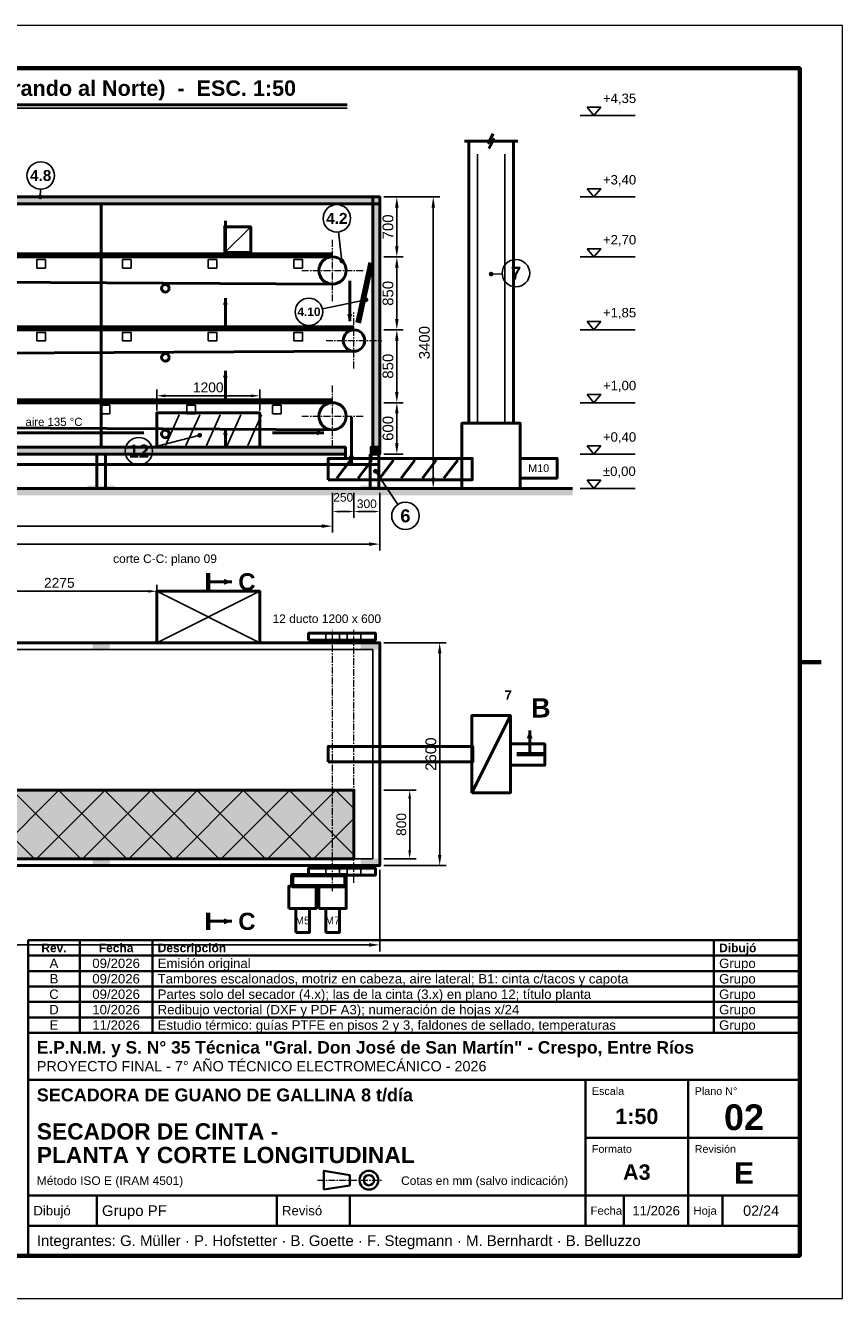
# Model space of a CAD drawing. Header units: millimetres. Extents: x 0 to 420, y 0 to 297.
# Tile 2 of 2: x 229 to 420, y 0 to 297. Entities that reach past the tile are written whole.
import ezdxf
from ezdxf.enums import TextEntityAlignment as Align

# ---------------------------------------------------------------- set-up
doc = ezdxf.new("R2010")
doc.units = ezdxf.units.MM
doc.header["$LTSCALE"] = 0.5
doc.linetypes.add('CENTER', pattern=[5.08, 3.175, -0.635, 0.635, -0.635])
for name, color, linetype, lineweight in [('CONTORNO', 7, 'CONTINUOUS', 50), ('COTAS', 7, 'CONTINUOUS', 25), ('EJES', 1, 'CENTER', 18), ('FINO', 7, 'CONTINUOUS', 25), ('HOJA', 8, 'CONTINUOUS', 13), ('RAYADO', 8, 'CONTINUOUS', 18), ('RECUADRO', 7, 'CONTINUOUS', 70), ('RELLENO', 9, 'CONTINUOUS', 13), ('ROTULO', 7, 'CONTINUOUS', 35), ('TEXTO', 7, 'CONTINUOUS', 25)]:
    doc.layers.add(name, color=color, linetype=linetype, lineweight=lineweight)
doc.styles.add('NEGRITA', font='arialbd.ttf')
doc.styles.get("Standard").update_dxf_attribs({"font": 'arial.ttf'})
doc.dimstyles.new('IRAM', dxfattribs={"dimtxt": 2.5, "dimasz": 2.5, "dimexe": 1.5, "dimexo": 1, "dimgap": 0.8, "dimtad": 1, "dimdec": 1, "dimtxsty": 'Standard', "dimcen": 2.5, "dimazin": 3, "dimtfac": 1, "dimtmove": 0, "dimatfit": 3})

msp = doc.modelspace()

# ---------------------------------------------------------------- hatches: boundary and pattern name
at = {"layer": 'CONTORNO', "true_color": 0x2e8b57}
msp.add_hatch(color=7, dxfattribs=at).paths.add_polyline_path([(276, 251.4), (275.43, 249.9), (276.57, 249.9)])
at = {"layer": 'CONTORNO', "true_color": 0xd62828}
for points in [[(276, 233.4), (275.43, 231.9), (276.57, 231.9)], [(276, 216.4), (275.43, 214.9), (276.57, 214.9)], [(276, 203), (275.43, 201.5), (276.57, 201.5)], [(299, 202), (297.4, 202.608), (297.4, 201.392)]]:
    msp.add_hatch(color=7, dxfattribs=at).paths.add_polyline_path(points)
at = {"layer": 'CONTORNO', "true_color": 0x8b5a2b}
for points in [[(305, 228), (305.608, 229.6), (304.392, 229.6)], [(305.4, 195), (306.008, 196.6), (304.792, 196.6)]]:
    msp.add_hatch(color=7, dxfattribs=at).paths.add_polyline_path(points)
at = {"layer": 'CONTORNO'}
for points in [[(277.5, 167.2), (275.7, 167.884), (275.7, 166.516)], [(347, 132.5), (346.316, 130.7), (347.684, 130.7)], [(277.5, 88), (275.7, 88.684), (275.7, 87.316)]]:
    msp.add_hatch(color=7, dxfattribs=at).paths.add_polyline_path(points)
at = {"layer": 'COTAS'}
h = msp.add_hatch(color=7, dxfattribs=at)
edge = h.paths.add_edge_path()
edge.add_arc((232.8, 257), 0.55, 0, 360)
h = msp.add_hatch(color=7, dxfattribs=at)
edge = h.paths.add_edge_path()
edge.add_arc((303.2, 242.04), 0.55, 0, 360)
h = msp.add_hatch(color=7, dxfattribs=at)
edge = h.paths.add_edge_path()
edge.add_arc((338, 239), 0.55, 0, 360)
h = msp.add_hatch(color=7, dxfattribs=at)
edge = h.paths.add_edge_path()
edge.add_arc((308.8, 233), 0.55, 0, 360)
h = msp.add_hatch(color=7, dxfattribs=at)
edge = h.paths.add_edge_path()
edge.add_arc((270, 201.4), 0.55, 0, 360)
h = msp.add_hatch(color=7, dxfattribs=at)
edge = h.paths.add_edge_path()
edge.add_arc((311, 193), 0.55, 0, 360)
at = {"layer": 'FINO'}
h = msp.add_hatch(dxfattribs=at)
h.set_pattern_fill('ANSI37', scale=2.4)
h.paths.add_polyline_path([(58, 102.6), (306, 102.6), (306, 118.6), (58, 118.6)])
h.paths.add_polyline_path([(160, 108.6), (204, 108.6), (204, 112.6), (160, 112.6)], flags=16)
at = {"layer": 'RAYADO'}
h = msp.add_hatch(dxfattribs=at)
h.set_pattern_fill('EARTH', scale=0.35)
h.paths.add_polyline_path([(30, 187.4), (357, 187.4), (357, 189), (30, 189)])
at = {"layer": 'RELLENO', "true_color": 0x969696}
for points in [[(120, 255.4), (312, 255.4), (312, 257), (120, 257)], [(310.4, 197), (312, 197), (312, 257), (310.4, 257)], [(52, 197), (304, 197), (304, 198.6), (52, 198.6)], [(310, 197), (312, 197), (312, 198.6), (310, 198.6)]]:
    msp.add_hatch(color=7, dxfattribs=at).paths.add_polyline_path(points)
at = {"layer": 'RELLENO', "true_color": 0x3c3c3c}
for points in [[(243.8, 189), (250.2, 189), (250.2, 189.6), (243.8, 189.6)], [(307.6, 189), (314, 189), (314, 189.6), (307.6, 189.6)], [(245, 151.4), (249, 151.4), (249, 153), (245, 153)], [(307.6, 151.4), (311.6, 151.4), (311.6, 153), (307.6, 153)], [(245, 101), (249, 101), (249, 102.6), (245, 102.6)], [(307.6, 101), (311.6, 101), (311.6, 102.6), (307.6, 102.6)]]:
    msp.add_hatch(color=7, dxfattribs=at).paths.add_polyline_path(points)
at = {"layer": 'RELLENO', "true_color": 0xe8e8e8}
msp.add_hatch(color=7, dxfattribs=at).paths.add_polyline_path([(58, 102.6), (306, 102.6), (306, 118.6), (58, 118.6)])

# ---------------------------------------------------------------- linework, layer by layer
at = {"layer": 'CONTORNO'}
for p, q in [((150, 278.5), (304.44, 278.5)), ((331.8, 270), (344.2, 270)), ((247, 198.6), (247, 255.4)), ((63, 243), (301, 243)), ((63, 238), (301, 236.68)), ((63, 226), (306, 226)), ((63, 219.68), (306, 221)), ((58, 209), (301, 209)), ((58, 204), (301, 202.68)), ((246, 189), (246, 197)), ((248, 189), (248, 197)), ((304, 197), (304, 196)), ((309.8, 189), (309.8, 197)), ((310, 197), (310, 196)), ((311.8, 189), (311.8, 197)), ((52, 194.6), (312, 194.6)), ((302, 191.4), (305.2, 195.6)), ((307, 191.4), (310.2, 195.6)), ((312, 191.4), (315.2, 195.6)), ((317, 191.4), (320.2, 195.6)), ((322, 191.4), (325.2, 195.6)), ((327, 191.4), (330.2, 195.6)), ((30, 189), (357, 189)), ((272, 167.2), (277.5, 167.2)), ((333.5, 118), (342.5, 136)), ((347, 127), (347, 132.5)), ((272, 88), (277.5, 88))]:
    msp.add_line(p, q, dxfattribs=at)
at = {"layer": 'CONTORNO', "true_color": 0x2e8b57}
msp.add_line((276, 244.6), (276, 251.4), dxfattribs=at)
at = {"layer": 'CONTORNO', "true_color": 0x8b5a2b}
for p, q in [((63, 243.7), (301, 243.7)), ((305, 237.4), (305, 228)), ((63, 226.7), (306, 226.7)), ((58, 209.7), (301, 209.7)), ((305.4, 205.6), (305.4, 195))]:
    msp.add_line(p, q, dxfattribs=at)
at = {"layer": 'CONTORNO', "lineweight": 100}
msp.add_line((310, 241.6), (307, 227.6), dxfattribs=at)
at = {"layer": 'CONTORNO', "true_color": 0xd62828}
for p, q in [((276, 227), (276, 233.4)), ((276, 210), (276, 216.4)), ((257, 202), (192, 202)), ((276, 199), (276, 203)), ((287, 202), (299, 202))]:
    msp.add_line(p, q, dxfattribs=at)
at = {"layer": 'CONTORNO', "lineweight": 70}
for p, q in [((272, 165.2), (272, 169.2)), ((344, 127), (350.5, 127)), ((272, 90), (272, 86))]:
    msp.add_line(p, q, dxfattribs=at)
at = {"layer": 'CONTORNO'}
for points in [[(337.5, 268.3), (338.6, 270.4), (337.4, 269.6), (338.5, 271.7)], [(332.8, 204.2), (332.8, 270), (343.2, 270), (343.2, 204.2)]]:
    msp.add_lwpolyline(points, dxfattribs=at)
for points in [[(120, 255.4), (312, 255.4), (312, 257), (120, 257)], [(310.4, 197), (312, 197), (312, 257), (310.4, 257)], [(275.9, 244), (281.9, 244), (281.9, 250), (275.9, 250)], [(331.2, 189), (344.8, 189), (344.8, 204.2), (331.2, 204.2)], [(52, 197), (304, 197), (304, 198.6), (52, 198.6)], [(310, 197), (312, 197), (312, 198.6), (310, 198.6)], [(300, 191), (333.6, 191), (333.6, 196), (300, 196)], [(344.8, 191.4), (353.4, 191.4), (353.4, 196), (344.8, 196)], [(295.4, 153.6), (311, 153.6), (311, 155.2), (295.4, 155.2)], [(52, 101), (312, 101), (312, 153), (52, 153)], [(333.5, 118), (342.5, 118), (342.5, 136), (333.5, 136)], [(300, 125.2), (333.7, 125.2), (333.7, 128.8), (300, 128.8)], [(342.5, 124.4), (350.5, 124.4), (350.5, 129.4), (342.5, 129.4)], [(58, 102.6), (306, 102.6), (306, 118.6), (58, 118.6)], [(295.4, 98.8), (311, 98.8), (311, 100.4), (295.4, 100.4)], [(290.8, 91), (297.2, 91), (297.2, 96.2), (290.8, 96.2)], [(297.8, 91), (304.2, 91), (304.2, 96.2), (297.8, 96.2)], [(292.4, 85.4), (295.6, 85.4), (295.6, 91), (292.4, 91)], [(299.4, 85.4), (302.6, 85.4), (302.6, 91), (299.4, 91)]]:
    msp.add_lwpolyline(points, close=True, dxfattribs=at)
at = {"layer": 'CONTORNO', "true_color": 0xd62828}
for points in [[(260, 198.6), (284, 198.6), (284, 206.6), (260, 206.6)], [(260, 153), (284, 153), (284, 165), (260, 165)]]:
    msp.add_lwpolyline(points, close=True, dxfattribs=at)
at = {"layer": 'CONTORNO', "lineweight": 70}
msp.add_lwpolyline([(291.6, 96.2), (304, 96.2), (304, 98.8), (291.6, 98.8)], close=True, dxfattribs=at)
at = {"layer": 'CONTORNO'}
for centre, radius in [((301, 239.84), 3.16), ((262, 235.6963), 0.89), ((306, 223.5), 2.5), ((262, 219.561), 0.89), ((301, 205.84), 3.16), ((262, 201.6919), 0.89)]:
    msp.add_circle(centre, radius, dxfattribs=at)
at = {"layer": 'COTAS'}
for p, q in [((358.8, 276), (371.6, 276)), ((232.836, 258.8006), (232.8, 257)), ((358.8, 257), (371.6, 257)), ((302.3828, 248.823), (303.2, 242.04)), ((358.8, 243), (371.6, 243)), ((340.6019, 239.0897), (338, 239)), ((298.6314, 230.8592), (308.8, 233)), ((358.8, 226), (371.6, 226)), ((260, 207.2), (260, 211.8)), ((284, 207.2), (284, 211.8)), ((358.8, 209), (371.6, 209)), ((258.8966, 198.5069), (270, 201.4)), ((358.8, 197), (371.6, 197)), ((316.2132, 185.2547), (311, 193)), ((358.8, 189), (371.6, 189))]:
    msp.add_line(p, q, dxfattribs=at)
for points in [[(360.4, 277.92), (363.6, 277.92), (362, 276)], [(360.4, 258.92), (363.6, 258.92), (362, 257)], [(360.4, 244.92), (363.6, 244.92), (362, 243)], [(360.4, 227.92), (363.6, 227.92), (362, 226)], [(360.4, 210.92), (363.6, 210.92), (362, 209)], [(360.4, 198.92), (363.6, 198.92), (362, 197)], [(360.4, 190.92), (363.6, 190.92), (362, 189)]]:
    msp.add_lwpolyline(points, close=True, dxfattribs=at)
for centre in [(232.9, 262), (302, 252), (343.8, 239.2), (295.5, 230.2), (255.8, 197.7), (318, 182.6)]:
    msp.add_circle(centre, 3.2, dxfattribs=at)
at = {"layer": 'EJES'}
for p, q in [((301, 232.68), (301, 247)), ((293.84, 239.84), (308.16, 239.84)), ((306, 217), (306, 230)), ((299.5, 223.5), (312.5, 223.5)), ((301, 198.68), (301, 213)), ((293.84, 205.84), (308.16, 205.84)), ((301, 95), (301, 156)), ((306, 97), (306, 156)), ((297.5, 27.6), (312.5, 27.6))]:
    msp.add_line(p, q, dxfattribs=at)
at = {"layer": 'FINO'}
for p, q in [((150, 277.7), (304.44, 277.7)), ((334.8, 204.2), (334.8, 267)), ((341.2, 204.2), (341.2, 267)), ((275.9, 244), (281.9, 250))]:
    msp.add_line(p, q, dxfattribs=at)
at = {"layer": 'FINO', "true_color": 0xd62828}
for p, q in [((262, 199), (265.2, 206.2)), ((266.8, 199), (270, 206.2)), ((271.6, 199), (274.8, 206.2)), ((276.4, 199), (279.6, 206.2)), ((281.2, 199), (284.4, 206.2)), ((260, 153), (284, 165)), ((284, 153), (260, 165))]:
    msp.add_line(p, q, dxfattribs=at)
at = {"layer": 'FINO'}
for points in [[(232, 240.4), (234, 240.4), (234, 242.4), (232, 242.4)], [(252, 240.4), (254, 240.4), (254, 242.4), (252, 242.4)], [(272, 240.4), (274, 240.4), (274, 242.4), (272, 242.4)], [(292, 240.4), (294, 240.4), (294, 242.4), (292, 242.4)], [(232, 223.4), (234, 223.4), (234, 225.4), (232, 225.4)], [(252, 223.4), (254, 223.4), (254, 225.4), (252, 225.4)], [(272, 223.4), (274, 223.4), (274, 225.4), (272, 225.4)], [(292, 223.4), (294, 223.4), (294, 225.4), (292, 225.4)], [(247, 206.4), (249, 206.4), (249, 208.4), (247, 208.4)], [(267, 206.4), (269, 206.4), (269, 208.4), (267, 208.4)], [(287, 206.4), (289, 206.4), (289, 208.4), (287, 208.4)], [(299.4, 153.6), (302.6, 153.6), (302.6, 155.2), (299.4, 155.2)], [(304.4, 153.6), (307.6, 153.6), (307.6, 155.2), (304.4, 155.2)], [(53.6, 102.6), (310.4, 102.6), (310.4, 151.4), (53.6, 151.4)], [(299.4, 98.8), (302.6, 98.8), (302.6, 100.4), (299.4, 100.4)], [(304.4, 98.8), (307.6, 98.8), (307.6, 100.4), (304.4, 100.4)]]:
    msp.add_lwpolyline(points, close=True, dxfattribs=at)
at = {"layer": 'HOJA'}
msp.add_lwpolyline([(0, 0), (420, 0), (420, 297), (0, 297)], close=True, dxfattribs=at)
at = {"layer": 'RECUADRO'}
msp.add_line((415, 148.5), (410, 148.5), dxfattribs=at)
msp.add_lwpolyline([(20, 10), (410, 10), (410, 287), (20, 287)], close=True, dxfattribs=at)
at = {"layer": 'ROTULO'}
for p, q in [((242, 80), (242, 83.6)), ((259, 80), (259, 83.6)), ((390, 80), (390, 83.6)), ((242, 76.4), (242, 80)), ((259, 76.4), (259, 80)), ((390, 76.4), (390, 80)), ((242, 72.8), (242, 76.4)), ((259, 72.8), (259, 76.4)), ((390, 72.8), (390, 76.4)), ((242, 69.2), (242, 72.8)), ((259, 69.2), (259, 72.8)), ((390, 69.2), (390, 72.8)), ((242, 65.6), (242, 69.2)), ((259, 65.6), (259, 69.2)), ((390, 65.6), (390, 69.2)), ((242, 62), (242, 65.6)), ((259, 62), (259, 65.6)), ((390, 62), (390, 65.6)), ((230, 62), (410, 62)), ((230, 10), (230, 62)), ((230, 51), (410, 51)), ((360, 24), (360, 51)), ((384, 24), (384, 51)), ((360, 37.5), (410, 37.5)), ((230, 24), (410, 24)), ((246, 17), (246, 24)), ((288, 17), (288, 24)), ((305, 17), (305, 24)), ((360, 17), (360, 24)), ((369, 17), (369, 24)), ((384, 17), (384, 24)), ((392, 17), (392, 24)), ((230, 17), (410, 17))]:
    msp.add_line(p, q, dxfattribs=at)
for points in [[(230, 80), (410, 80), (410, 83.6), (230, 83.6)], [(230, 76.4), (410, 76.4), (410, 80), (230, 80)], [(230, 72.8), (410, 72.8), (410, 76.4), (230, 76.4)], [(230, 69.2), (410, 69.2), (410, 72.8), (230, 72.8)], [(230, 65.6), (410, 65.6), (410, 69.2), (230, 69.2)], [(230, 62), (410, 62), (410, 65.6), (230, 65.6)], [(299, 25.4), (305, 26.4), (305, 28.8), (299, 29.8)]]:
    msp.add_lwpolyline(points, close=True, dxfattribs=at)
for radius in [2.2, 1.2]:
    msp.add_circle((309.5, 27.6), radius, dxfattribs=at)

# ---------------------------------------------------------------- texts
at = {"layer": 'COTAS', "style": 'NEGRITA'}
for s, height, p in [('4.8', 2.56, (232.9, 262)), ('4.2', 2.56, (302, 252)), ('7', 3.04, (343.8, 239.2)), ('4.10', 1.984, (295.5, 230.2)), ('12', 3.04, (255.8, 197.7)), ('6', 3.04, (318, 182.6))]:
    msp.add_text(s, height=height, dxfattribs=at).set_placement(p, align=Align.MIDDLE_CENTER)
at = {"layer": 'ROTULO', "style": 'NEGRITA'}
for s, height, p in [('Descripción', 2, (260.2, 81.8)), ('Dibujó', 2, (391.2, 81.8)), ('E.P.N.M. y S. N° 35 Técnica "Gral. Don José de San Martín" - Crespo, Entre Ríos', 2.9, (232, 58.6)), ('SECADORA DE GUANO DE GALLINA 8 t/día', 3, (232, 47.5)), ('SECADOR DE CINTA -', 3.8, (232, 39)), ('PLANTA Y CORTE LONGITUDINAL', 3.8, (232, 33.49))]:
    msp.add_text(s, height=height, dxfattribs=at).set_placement(p, align=Align.MIDDLE_LEFT)
for s, height, p in [('Rev.', 2, (236, 81.8)), ('Fecha', 2, (250.5, 81.8)), ('02', 6, (397, 42.3)), ('1:50', 3.6, (372, 42.5)), ('A3', 3.6, (372, 29.5)), ('E', 5, (397, 29.3))]:
    msp.add_text(s, height=height, dxfattribs=at).set_placement(p, align=Align.MIDDLE_CENTER)
at = {"layer": 'ROTULO'}
for s, height, p in [('A', 2.2, (236, 78.2)), ('09/2026', 2.2, (250.5, 78.2)), ('B', 2.2, (236, 74.6)), ('09/2026', 2.2, (250.5, 74.6)), ('C', 2.2, (236, 71)), ('09/2026', 2.2, (250.5, 71)), ('D', 2.2, (236, 67.4)), ('10/2026', 2.2, (250.5, 67.4)), ('E', 2.2, (236, 63.8)), ('11/2026', 2.2, (250.5, 63.8)), ('11/2026', 2.2, (376.5, 20.5)), ('02/24', 2.4, (401, 20.5))]:
    msp.add_text(s, height=height, dxfattribs=at).set_placement(p, align=Align.MIDDLE_CENTER)
for s, height, p in [('Emisión original', 2.2, (260.2, 78.2)), ('Grupo', 2.2, (391.2, 78.2)), ('Tambores escalonados, motriz en cabeza, aire lateral; B1: cinta c/tacos y capota', 2.2, (260.2, 74.6)), ('Grupo', 2.2, (391.2, 74.6)), ('Partes solo del secador (4.x); las de la cinta (3.x) en plano 12; título planta', 2.2, (260.2, 71)), ('Grupo', 2.2, (391.2, 71)), ('Redibujo vectorial (DXF y PDF A3); numeración de hojas x/24', 2.2, (260.2, 67.4)), ('Grupo', 2.2, (391.2, 67.4)), ('Estudio térmico: guías PTFE en pisos 2 y 3, faldones de sellado, temperaturas', 2.2, (260.2, 63.8)), ('Grupo', 2.2, (391.2, 63.8)), ('PROYECTO FINAL - 7° AÑO TÉCNICO ELECTROMECÁNICO - 2026', 2.4, (232, 54.2)), ('Método ISO E (IRAM 4501)', 2, (232, 27.5)), ('Cotas en mm (salvo indicación)', 2, (317, 27.5)), ('Dibujó', 2.2, (231.2, 20.5)), ('Grupo PF', 2.5, (247.2, 20.5)), ('Revisó', 2.2, (289.2, 20.5)), ('Fecha', 1.9, (361.2, 20.5)), ('Hoja', 1.9, (385.2, 20.5)), ('Integrantes: G. Müller · P. Hofstetter · B. Goette · F. Stegmann · M. Bernhardt · B. Belluzzo', 2.5, (232, 13.5))]:
    msp.add_text(s, height=height, dxfattribs=at).set_placement(p, align=Align.MIDDLE_LEFT)
for s, p in [('Escala', (361.5, 49.3)), ('Plano N°', (385.5, 49.3)), ('Formato', (361.5, 35.8)), ('Revisión', (385.5, 35.8))]:
    msp.add_text(s, height=1.8, dxfattribs=at).set_placement(p, align=Align.TOP_LEFT)
at = {"layer": 'TEXTO', "style": 'NEGRITA'}
msp.add_text('CORTE LONGITUDINAL B-B (mirando al Norte)  -  ESC. 1:50', height=3.6, dxfattribs=at).set_placement((150, 279.5), align=Align.BOTTOM_LEFT)
at = {"layer": 'TEXTO'}
for s, p in [('+4,35', (364.08, 278.24)), ('+3,40', (364.08, 259.24)), ('+2,70', (364.08, 245.24)), ('+1,85', (364.08, 228.24)), ('+1,00', (364.08, 211.24)), ('+0,40', (364.08, 199.24)), ('±0,00', (364.08, 191.24))]:
    msp.add_text(s, height=2.2, dxfattribs=at).set_placement(p, align=Align.BOTTOM_LEFT)
msp.add_text('aire 135 °C', height=1.9, dxfattribs=at).set_placement((236, 203), align=Align.BOTTOM_CENTER)
for s, p in [('M10', (349.1, 193.7)), ('M5', (294, 88.2)), ('M7', (301, 88.2))]:
    msp.add_text(s, height=1.8, dxfattribs=at).set_placement(p, align=Align.MIDDLE_CENTER)
for s, p in [('corte C-C: plano 09', (249.8, 172.6)), ('12 ducto 1200 x 600', (287, 158.6))]:
    msp.add_text(s, height=2, dxfattribs=at).set_placement(p, align=Align.MIDDLE_LEFT)
at = {"layer": 'TEXTO', "style": 'NEGRITA'}
for p in [(279, 167.2), (279, 88)]:
    msp.add_text('C', height=4, dxfattribs=at).set_placement(p, align=Align.MIDDLE_LEFT)
msp.add_text('7', height=2.2, dxfattribs=at).set_placement((342, 140.8), align=Align.MIDDLE_CENTER)
msp.add_text('B', height=4.5, dxfattribs=at).set_placement((349.6, 134.2), align=Align.BOTTOM_CENTER)

# ---------------------------------------------------------------- dimensions: what is measured, and where the dimension line sits
at = {"layer": 'COTAS'}
for base, p1, p2 in [((316, 243), (312, 243), (312, 257)), ((324.5, 189), (312, 189), (312, 257)), ((316, 226), (312, 226), (312, 243)), ((316, 209), (312, 209), (312, 226)), ((316, 197), (312, 197), (312, 209)), ((326, 101), (312, 101), (312, 153))]:
    msp.add_linear_dim(base=base, p1=p1, p2=p2, angle=90, dimstyle='IRAM', override={"dimtxt": 2.5, "dimasz": 2.5, "dimlfac": 50}, dxfattribs=at).render()
for base, p1, p2, override in [((260, 210.6001), (260, 210.6), (284, 210.6), {"dimtxt": 2.3, "dimasz": 2, "dimlfac": 50}), ((52, 176), (52, 189), (312, 189), {"dimtxt": 2.5, "dimasz": 2.5, "dimlfac": 50}), ((63, 180.2), (63, 189), (301, 189), {"dimtxt": 2.5, "dimasz": 2.5, "dimlfac": 50}), ((301, 183.6), (301, 189), (306, 189), {"dimtxt": 2, "dimasz": 1.4, "dimlfac": 50}), ((306, 183.6), (306, 189), (312, 189), {"dimtxt": 2, "dimasz": 1.4, "dimlfac": 50}), ((214.5, 165), (214.5, 153), (260, 153), {"dimtxt": 2.3, "dimasz": 2, "dimlfac": 50}), ((52, 82.5), (52, 101), (312, 101), {"dimtxt": 2.5, "dimasz": 2.5, "dimlfac": 50})]:
    msp.add_linear_dim(base=base, p1=p1, p2=p2, dimstyle='IRAM', override=override, dxfattribs=at).render()
msp.add_linear_dim(base=(319, 102.6), p1=(312, 102.6), p2=(312, 118.6), angle=90, text='800', dimstyle='IRAM', override={"dimtxt": 2.3, "dimasz": 2, "dimlfac": 50}, dxfattribs=at).render()

doc.saveas('drawing.dxf')
